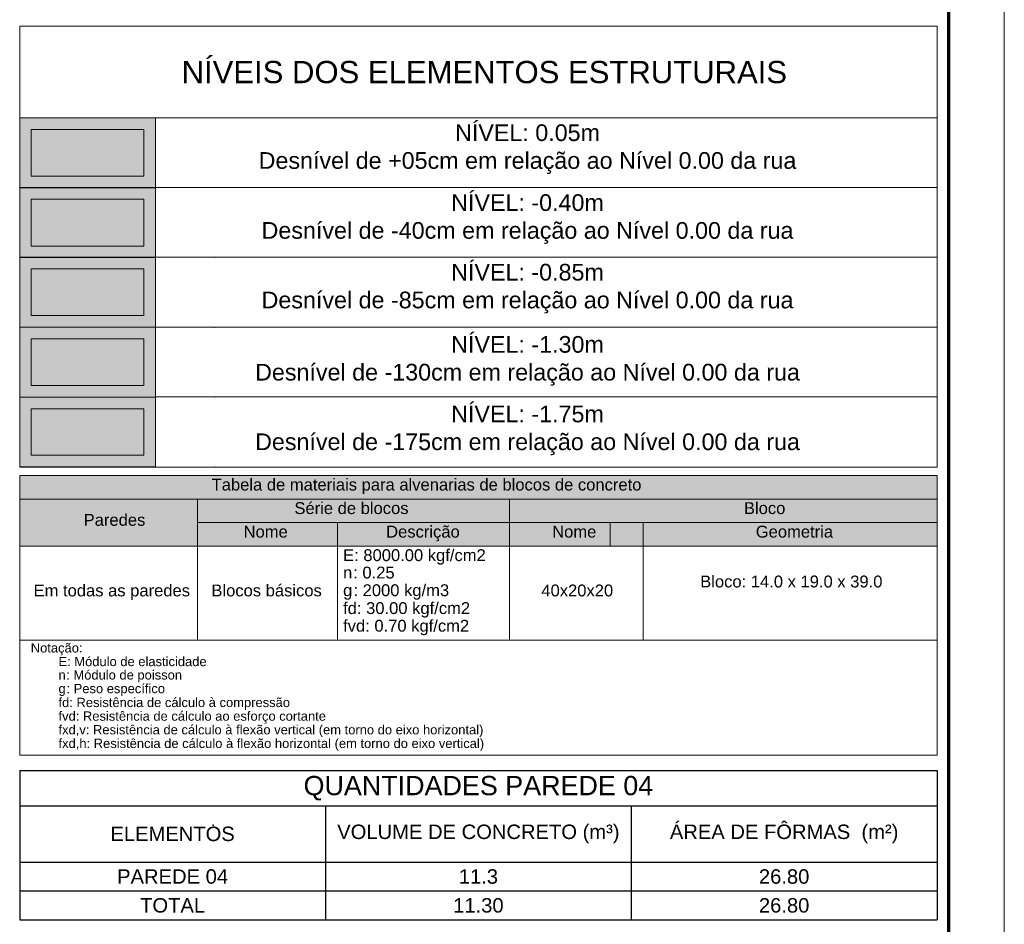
# Model space of a CAD drawing. Header units: millimetres. Extents: x 83 to 471, y -739 to 93.
# Tile 75 of 185: x 195 to 213, y -515 to -499. Entities that reach past the tile are written whole.
import ezdxf
from ezdxf.enums import TextEntityAlignment as Align

# ---------------------------------------------------------------- set-up
doc = ezdxf.new("R2010")
doc.units = ezdxf.units.MM
for name, color, linetype, lineweight in [('__MAGNUS.Margem', 7, 'Continuous', 70), ('__MAGNUS.Selo', 7, 'Continuous', 30), ('COTAS', 250, 'Continuous', 5), ('TAB_BLOCO_ALV', 7, 'Continuous', 0), ('TABELAS', 7, 'Continuous', 9), ('VIG_HATCH', 7, 'Continuous', 0)]:
    doc.layers.add(name, color=color, linetype=linetype, lineweight=lineweight)
doc.styles.add('Arial', font='arial.ttf')
doc.styles.add('Arial Narrow', font='ARIALN.TTF')

# ---------------------------------------------------------------- blocks, each defined once
blk = doc.blocks.new('*U1865')
at = {"layer": '__MAGNUS.Margem', "lineweight": 9}
blk.add_line((183.08, -12.28), (183.08, 828.72), dxfattribs=at)
at = {"layer": '__MAGNUS.Margem', "linetype": 'Continuous'}
blk.add_line((173.08, -2.28), (173.08, 818.72), dxfattribs=at)
at = {"layer": '__MAGNUS.Selo', "style": 'Arial Narrow', "width": 1}
for tag, height, p in [('PROPRIETÁRIO', 3.4, (17.21, 48.91)), ('EDIFICAÇÃORESIDENCIAL', 3.4, (17.21, 40.61)), ('ESTRUTURAL', 3.4, (17.8, 20.69)), ('ANTEPROJETO', 2.43, (111.69, 13.5)), ('ARQ01/01', 5.5, (139.44, 9.5)), ('INDICADA', 2.43, (111.53, 8))]:
    blk.add_attdef(tag, text='', height=height, dxfattribs=at).set_placement(p, align=Align.MIDDLE_LEFT)
at = {"layer": '__MAGNUS.Selo', "lineweight": 30, "flags": 104}
for tag, p in [('ENDEREÇODAOBRA', (17.21, 33.54)), ('ENDEREÇODAOBRA', (17.21, 27.87)), ('TÍTULO', (17.21, 10.8))]:
    blk.add_attdef(tag, text='', height=3.4, dxfattribs=at).set_placement(p, align=Align.MIDDLE_LEFT)
blk = doc.blocks.new('*T1444')
at = {"layer": 'COTAS', "color": 0, "lineweight": 25, "transparency": 16777216}
blk.add_line((0, 0), (16.511, 0), dxfattribs=at)
at = {"layer": 'COTAS', "color": 0, "lineweight": 25}
for p, q in [((0, 0), (0, -2.687)), ((16.511, 0), (16.511, -2.687)), ((0, -2.687), (5.504, -2.687))]:
    blk.add_line(p, q, dxfattribs=at)
at = {"layer": 'COTAS', "color": 0, "lineweight": -2, "transparency": 16777216}
for p, q in [((0, -0.635), (16.511, -0.635)), ((0, -1.648), (16.511, -1.648)), ((0, -2.167), (16.511, -2.167))]:
    blk.add_line(p, q, dxfattribs=at)
at = {"layer": 'COTAS', "color": 0, "lineweight": -2}
for p, q in [((5.504, -0.635), (5.504, -2.687)), ((11.007, -0.635), (11.007, -2.687)), ((5.504, -2.687), (16.511, -2.687))]:
    blk.add_line(p, q, dxfattribs=at)
at = {"layer": 'COTAS', "color": 0, "attachment_point": 5, "style": 'Arial'}
for s, insert, char_height, width in [('QUANTIDADES PAREDE 04', (8.256, -0.318), 0.34646, 16.33779), ('ELEMENTOS', (2.752, -1.141), 0.2598, 5.33044), ('{\\C256;VOLUME DE CONCRETO (m³)}', (8.256, -1.141), 0.25984, 5.33044), ('{\\C256;ÁREA DE FÔRMAS  (m²)}', (13.759, -1.141), 0.25984, 5.33044), ('PAREDE 04', (2.752, -1.908), 0.2598, 5.33044), ('11.3', (8.256, -1.908), 0.2598, 5.33044), ('26.80', (13.759, -1.908), 0.2598, 5.33044), ('TOTAL', (2.752, -2.427), 0.2598, 5.33044), ('11.30', (8.256, -2.427), 0.2598, 5.33044), ('26.80', (13.759, -2.427), 0.2598, 5.33044)]:
    blk.add_mtext(s, dxfattribs=dict(at, insert=insert, char_height=char_height, width=width))
blk = doc.blocks.new('níveis')
at = {"true_color": 0xe8e6e3}
h = blk.add_hatch(color=254, dxfattribs=at)
h.dxf.hatch_style = 1
h.paths.add_polyline_path([(-16.511, -1.978), (-14.067, -1.978), (-14.067, -3.236), (-16.511, -3.236)])
at = {"layer": 'VIG_HATCH', "true_color": 0xe6f9ff}
h = blk.add_hatch(color=7, dxfattribs=at)
h.dxf.hatch_style = 1
h.paths.add_polyline_path([(-16.511, -3.236), (-14.067, -3.236), (-14.067, -4.494), (-16.511, -4.494)])
at = {"layer": 'VIG_HATCH', "true_color": 0xe4fce3}
h = blk.add_hatch(color=7, dxfattribs=at)
h.dxf.hatch_style = 1
h.paths.add_polyline_path([(-16.511, -4.488), (-14.067, -4.488), (-14.067, -5.746), (-16.511, -5.746)])
at = {"layer": 'VIG_HATCH', "true_color": 0xffffe5}
h = blk.add_hatch(color=7, dxfattribs=at)
h.dxf.hatch_style = 1
h.paths.add_polyline_path([(-16.511, -5.746), (-14.067, -5.746), (-14.067, -7.004), (-16.511, -7.004)])
at = {"layer": 'VIG_HATCH', "true_color": 0xffe0e0}
h = blk.add_hatch(color=254, dxfattribs=at)
h.dxf.hatch_style = 1
h.paths.add_polyline_path([(-16.511, -7.004), (-14.067, -7.004), (-14.067, -8.256), (-16.511, -8.256)])
for p, q in [((-14.067, -5.746), (0, -5.746)), ((-14.067, -6.998), (0, -6.998)), ((-14.067, -8.262), (0, -8.262))]:
    blk.add_line(p, q)
for p in [(-12.999, -4.488), (-12.999, -5.746), (-12.999, -7.004), (-12.999, -8.262)]:
    blk.add_point(p)
at = {"layer": 'TABELAS'}
for p, q in [((-16.511, -1.978), (0, -1.978)), ((-16.511, -3.23), (0, -3.23)), ((-16.511, -4.488), (0, -4.488))]:
    blk.add_line(p, q, dxfattribs=at)
for points in [[(0, -0.331), (0, -8.262), (-16.511, -8.262), (-16.511, -0.331)], [(-16.511, -1.978), (-14.067, -1.978), (-14.067, -3.236), (-16.511, -3.236)], [(-16.302, -2.187), (-14.276, -2.187), (-14.276, -3.027), (-16.302, -3.027)], [(-16.511, -3.236), (-14.067, -3.236), (-14.067, -4.494), (-16.511, -4.494)], [(-16.302, -3.445), (-14.276, -3.445), (-14.276, -4.285), (-16.302, -4.285)], [(-16.511, -4.488), (-14.067, -4.488), (-14.067, -5.746), (-16.511, -5.746)], [(-16.302, -4.697), (-14.276, -4.697), (-14.276, -5.537), (-16.302, -5.537)], [(-16.511, -5.746), (-14.067, -5.746), (-14.067, -7.004), (-16.511, -7.004)], [(-16.302, -5.955), (-14.276, -5.955), (-14.276, -6.795), (-16.302, -6.795)], [(-16.511, -7.004), (-14.067, -7.004), (-14.067, -8.256), (-16.511, -8.256)], [(-16.302, -7.213), (-14.276, -7.213), (-14.276, -8.047), (-16.302, -8.047)]]:
    blk.add_lwpolyline(points, close=True, dxfattribs=at)
at = {"color": 7, "attachment_point": 2, "style": 'Arial'}
for s, width, insert, char_height in [('NÍVEIS DOS ELEMENTOS ESTRUTURAIS', 16.03427, (-8.148, -0.955), 0.4), ('NÍVEL: 0.05m\\PDesnível de +05cm em relação ao Nível 0.00 da rua', 11.19273, (-7.371, -2.096), 0.3), ('NÍVEL: -0.40m\\PDesnível de -40cm em relação ao Nível 0.00 da rua', 11.19273, (-7.371, -3.354), 0.3), ('NÍVEL: -0.85m\\PDesnível de -85cm em relação ao Nível 0.00 da rua', 11.19273, (-7.371, -4.606), 0.3), ('NÍVEL: -1.30m\\PDesnível de -130cm em relação ao Nível 0.00 da rua', 17.81152, (-7.371, -5.905), 0.3), ('NÍVEL: -1.75m\\PDesnível de -175cm em relação ao Nível 0.00 da rua', 17.81152, (-7.371, -7.157), 0.3)]:
    blk.add_mtext_dynamic_manual_height_columns(s, width=width, gutter_width=10.682, heights=[0], dxfattribs=dict(at, insert=insert, char_height=char_height))

msp = doc.modelspace()

# ---------------------------------------------------------------- hatches: boundary and pattern name
at = {"layer": 'TAB_BLOCO_ALV', "true_color": 0xdad7d3}
msp.add_hatch(color=254, dxfattribs=at).paths.add_polyline_path([(195.2149, -507.16073), (211.72592, -507.16073), (211.72592, -507.58406), (195.2149, -507.58406)])
at = {"layer": 'TAB_BLOCO_ALV', "true_color": 0xf2f1f0}
for points in [[(195.2149, -507.58406), (198.4153, -507.58406), (198.4153, -508.43073), (195.2149, -508.43073)], [(198.4153, -507.58406), (204.03293, -507.58406), (204.03293, -508.00739), (198.4153, -508.00739)], [(204.03293, -507.58406), (211.72592, -507.58406), (211.72592, -508.00739), (204.03293, -508.00739)], [(198.4153, -508.00739), (200.93413, -508.00739), (200.93413, -508.43073), (198.4153, -508.43073)], [(200.93413, -508.00739), (204.03293, -508.00739), (204.03293, -508.43073), (200.93413, -508.43073)], [(204.03293, -508.00739), (205.8448, -508.00739), (205.8448, -508.43073), (204.03293, -508.43073)], [(205.8448, -508.00739), (211.72592, -508.00739), (211.72592, -508.43073), (205.8448, -508.43073)]]:
    msp.add_hatch(color=7, dxfattribs=at).paths.add_polyline_path(points)

# ---------------------------------------------------------------- linework, layer by layer
msp.add_point((198.69915, -513.45221))
at = {"layer": 'TAB_BLOCO_ALV', "lineweight": 5}
for p, q in [((195.2149, -507.16073), (211.72592, -507.16073)), ((195.2149, -507.16073), (195.2149, -512.19416)), ((211.72592, -507.16073), (211.72592, -512.19416)), ((195.2149, -507.58406), (211.72592, -507.58406)), ((198.4153, -507.58406), (198.4153, -510.12406)), ((204.03293, -507.58406), (204.03293, -510.12406)), ((198.4153, -508.00739), (211.72592, -508.00739)), ((200.93413, -508.00739), (200.93413, -510.12406)), ((206.43874, -508.00739), (206.43874, -510.12406)), ((195.2149, -508.43073), (211.72592, -508.43073)), ((195.2149, -510.12406), (211.72592, -510.12406)), ((195.2149, -512.19416), (211.72592, -512.19416))]:
    msp.add_line(p, q, dxfattribs=at)
at = {"layer": 'TAB_BLOCO_ALV', "color": 254, "true_color": 0xdad7d3}
msp.add_lwpolyline([(195.2149, -507.16073), (211.72592, -507.16073), (211.72592, -507.58406), (195.2149, -507.58406)], close=True, dxfattribs=at)
at = {"layer": 'TAB_BLOCO_ALV', "color": 7, "true_color": 0xf2f1f0}
for points in [[(195.2149, -507.58406), (198.4153, -507.58406), (198.4153, -508.43073), (195.2149, -508.43073)], [(198.4153, -507.58406), (204.03293, -507.58406), (204.03293, -508.00739), (198.4153, -508.00739)], [(204.03293, -507.58406), (211.72592, -507.58406), (211.72592, -508.00739), (204.03293, -508.00739)], [(198.4153, -508.00739), (200.93413, -508.00739), (200.93413, -508.43073), (198.4153, -508.43073)], [(200.93413, -508.00739), (204.03293, -508.00739), (204.03293, -508.43073), (200.93413, -508.43073)], [(204.03293, -508.00739), (205.8448, -508.00739), (205.8448, -508.43073), (204.03293, -508.43073)], [(205.8448, -508.00739), (211.72592, -508.00739), (211.72592, -508.43073), (205.8448, -508.43073)]]:
    msp.add_lwpolyline(points, close=True, dxfattribs=at)

# ---------------------------------------------------------------- block references
msp.add_blockref('*T1444', (195.2149, -512.46994))
at = {"layer": '__MAGNUS.Selo', "color": 7, "true_color": 0xffffff, "xscale": 0.0999999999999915, "yscale": 0.0999999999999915, "zscale": 0.0999999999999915}
msp.add_blockref('*U1865', (194.62889, -546.9541), dxfattribs=at)
at = {"layer": 'COTAS'}
msp.add_blockref('níveis', (211.72592, -498.74647), dxfattribs=at)

# ---------------------------------------------------------------- texts
at = {"layer": 'TAB_BLOCO_ALV', "style": 'Arial'}
for s, height, p in [('Tabela de materiais para alvenarias de blocos de concreto', 0.2133333, (198.6693, -507.43083)), ('Série de blocos', 0.2133333, (200.15943, -507.85416)), ('Bloco', 0.213333, (208.25035, -507.85416)), ('Paredes', 0.213333, (196.36637, -508.06583)), ('Nome', 0.213333, (199.24503, -508.27749)), ('Descrição', 0.213333, (201.81043, -508.27749)), ('Nome', 0.213333, (204.79892, -508.27749)), ('Geometria', 0.213333, (208.46335, -508.27749)), ('E: 8000.00 kgf/cm2', 0.2133333, (201.03573, -508.70083)), ('n', 0.21333, (201.03573, -509.01409)), (': 0.25 ', 0.213333, (201.21777, -509.01409)), ('Bloco: 14.0 x 19.0 x 39.0', 0.2133333, (207.46295, -509.17496)), ('Em todas as paredes', 0.2133333, (195.46467, -509.33583)), ('Blocos básicos', 0.2133333, (198.66507, -509.33583)), (': 2000 kg/m3', 0.2133333, (201.222, -509.33159)), ('40x20x20', 0.213333, (204.60419, -509.33583)), ('g', 0.21333, (201.03573, -509.33159)), ('fd: 30.00 kgf/cm2', 0.2133333, (201.03573, -509.65333)), ('fvd: 0.70 kgf/cm2', 0.2133333, (201.03573, -509.97083)), ('Notação:', 0.166667, (195.41387, -510.34553)), ('E: Módulo de elasticidade', 0.1666667, (195.9134, -510.59106)), ('n', 0.16667, (195.9134, -510.83236)), (': Módulo de poisson', 0.1666667, (196.0531, -510.83236)), (': Peso específico', 0.1666667, (196.05733, -511.07789)), ('g', 0.16667, (195.9134, -511.07789)), ('fd: Resistência de cálculo à compressão', 0.1666667, (195.9134, -511.32766)), ('fvd: Resistência de cálculo ao esforço cortante', 0.1666667, (195.9134, -511.57319)), ('fxd,v: Resistência de cálculo à flexão vertical (em torno do eixo horizontal)', 0.1666667, (195.9134, -511.81873)), ('fxd,h: Resistência de cálculo à flexão horizontal (em torno do eixo vertical)', 0.1666667, (195.9134, -512.06426))]:
    msp.add_text(s, height=height, dxfattribs=at).set_placement(p)

doc.saveas('drawing.dxf')
